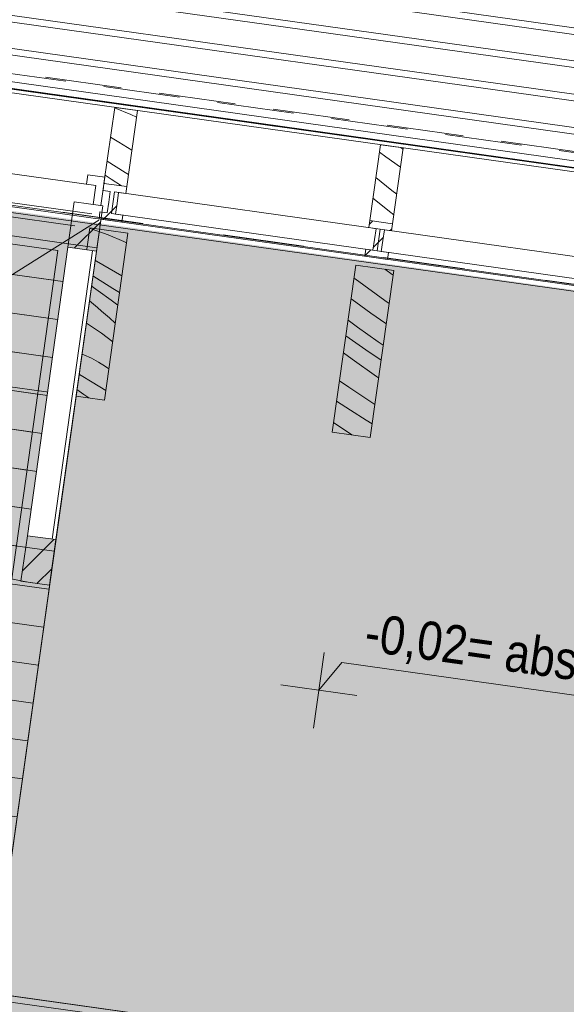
# Model space of a CAD drawing. Header units: millimetres. Extents: x 74467 to 235410, y -65 to 114857.
# Tile 19 of 256: x 90967 to 92393, y 68064 to 70634. Entities that reach past the tile are written whole.
import ezdxf
from ezdxf.enums import TextEntityAlignment as Align

# ---------------------------------------------------------------- set-up
doc = ezdxf.new("R2010")
doc.units = ezdxf.units.MM
doc.header["$MEASUREMENT"] = 0
for name, pattern in [('Katkend', [423.333333, 211.666667, -211.666667]), ('Katkend topelt', [1093.611073, 529.166651, -211.666656, 141.111112, -211.666656]), ('Katkend varjatud', [300, 200, -100]), ('Wipeout_Contour', [1000, 0, -1000])]:
    doc.linetypes.add(name, pattern=pattern)
for name, color, linetype in [('00 2D joon.AR', 7, 'Continuous'), ('00 2D välitrepistik plaanidele.AR', 7, 'Continuous'), ('00 Kunstikonkursi LÜ jaoks asendi 2D', 7, 'Continuous'), ('00 Mõõdud kõrgusmärk.AR', 7, 'Continuous'), ('00 Teljed.AR', 7, 'Continuous'), ('1235 Vahelaed.AR', 7, 'Continuous'), ('1239 Välised porirestid.AR', 7, 'Continuous'), ('1245 Klaasfassaadid.AR', 7, 'Continuous'), ('1247 Lamellid.AR', 7, 'Continuous'), ('1326 Seinapinnad.SA', 7, 'Continuous'), ('1340 Kaldejooned.AR', 7, 'Continuous'), ('1343 Porirestid siseruumides.SA', 7, 'Continuous'), ('9350 Netopind.AR', 7, 'Continuous'), ('Uks', 7, 'Continuous')]:
    doc.layers.add(name, color=color, linetype=linetype)
doc.styles.add('GENERATED_STYLE_3', font='txt')
doc.styles.add('GENERATED_STYLE_4', font='txt', dxfattribs={"width": 0.84})
pattern_1 = [(352, (92207.52, 68984.18), (13.9173, 99.0268), [])]
pattern_2 = [(45, (0, 0), (-176.7767, 176.7767), []), (45, (-35.36, 35.36), (-176.7767, 176.7767), []), (45, (-70.7, 70.7), (-176.7767, 176.7767), [])]

# ---------------------------------------------------------------- blocks, each defined once
blk = doc.blocks.new('Slab_5_1', base_point=(89651.7, 70634.9))
at = {"color": 254, "linetype": 'Wipeout_Contour', "lineweight": 0, "ltscale": 467945.426764}
blk.add_wipeout([(89651.7, 70634.9), (94593.2, 69940.5), (95019, 72970.7), (90077.6, 73665.2)], dxfattribs=at).dxf.layer = '1235 Vahelaed.AR'
at = {"layer": '1235 Vahelaed.AR', "color": 7, "linetype": 'Continuous', "lineweight": 13, "flags": 128}
blk.add_lwpolyline([(89651.7, 70634.9), (94593.2, 69940.5), (95019, 72970.7), (90077.6, 73665.2)], close=True, dxfattribs=at)
blk = doc.blocks.new('Tuulekoda_RG 101_12_1', base_point=(90006.8, 72421.5))
at = {"layer": '9350 Netopind.AR', "color": 7, "linetype": 'Continuous', "lineweight": 13, "flags": 128}
blk.add_lwpolyline([(89653.3, 70624.7), (94195.7, 69986.3), (94252.7, 70392.2), (94658.7, 70335.2), (94880.8, 71915.1), (89932.4, 72610.6)], close=True, dxfattribs=at)
blk = doc.blocks.new('Slab_250_1', base_point=(89651.7, 70635))
at = {"layer": '1343 Porirestid siseruumides.SA', "linetype": 'Continuous', "lineweight": 13, "true_color": 0xa5a6a4}
h = blk.add_hatch(dxfattribs=at)
h.set_pattern_fill('Double_1_4_0001', color=253, style=0, pattern_type=2)
h.set_pattern_definition([(352, (91821.455, 68942.665), (11.9646, 85.1323), []), (352, (91823.85, 68959.69), (11.9646, 85.1323), [])])
h.paths.add_polyline_path([(89651.7, 70635), (94197.1, 69996.1), (94252.7, 70392.2), (94648.8, 70336.6), (94874, 71938.9), (89932.6, 72633.3)])
at = {"layer": '1343 Porirestid siseruumides.SA', "color": 253, "linetype": 'Continuous', "lineweight": 13, "true_color": 0xa5a6a4, "flags": 128}
blk.add_lwpolyline([(89651.7, 70635), (94197.1, 69996.1), (94252.7, 70392.2), (94648.8, 70336.6), (94874, 71938.9), (89932.6, 72633.3)], close=True, dxfattribs=at)
blk = doc.blocks.new('Wall_538_1', base_point=(94202.6, 70035.7))
at = {"layer": '1326 Seinapinnad.SA', "color": 7, "linetype": 'Katkend varjatud', "lineweight": 13, "flags": 128}
for points in [[(94203.1, 70038.7), (89701.3, 70671.4)], [(89700.9, 70668.4), (94202.6, 70035.7)]]:
    blk.add_lwpolyline(points, dxfattribs=at)
blk = doc.blocks.new('*X2057')
at = {"layer": '1247 Lamellid.AR', "color": 7, "linetype": 'Continuous', "lineweight": 13}
for p, q in [((91156, 70087.5), (91150.4, 70089.3)), ((91197.9, 70072.9), (91156, 70087.5)), ((91238.7, 70055.6), (91197.9, 70072.9)), ((91246.1, 70051.9), (91238.7, 70055.6)), ((91167.8, 70003.7), (91140.6, 70019.9)), ((91217.2, 69974.9), (91167.8, 70003.7)), ((91150.8, 69970.2), (91135.1, 69980.3)), ((91137.8, 69951.1), (91131.6, 69955.6)), ((91171.6, 69926.5), (91137.8, 69951.1)), ((91209.9, 69933), (91150.8, 69970.2)), ((91233.9, 69965.4), (91217.2, 69974.9)), ((91205.5, 69902), (91171.6, 69926.5)), ((91227.8, 69922), (91209.9, 69933)), ((91127.2, 69916.8), (91126.2, 69917.5)), ((91138.1, 69908.5), (91127.2, 69916.8)), ((91148.9, 69900.1), (91138.1, 69908.5)), ((91159.6, 69891.5), (91148.9, 69900.1)), ((91223.2, 69889.1), (91205.5, 69902)), ((91170.3, 69882.7), (91159.6, 69891.5)), ((91180.7, 69873.8), (91170.3, 69882.7)), ((91191.1, 69864.8), (91180.7, 69873.8)), ((91144.2, 69840.8), (91117.6, 69856.4)), ((91201.4, 69855.7), (91191.1, 69864.8)), ((91216.6, 69842.2), (91201.4, 69855.7)), ((91181, 69815.9), (91144.2, 69840.8)), ((91209.8, 69793.5), (91181, 69815.9)), ((91114.8, 69767.4), (91105.6, 69770.5)), ((91134.7, 69759.4), (91114.8, 69767.4)), ((91154.2, 69750.4), (91134.7, 69759.4)), ((91173, 69740.2), (91154.2, 69750.4)), ((91156.6, 69687.8), (91098.9, 69722.8)), ((91191.3, 69729), (91173, 69740.2)), ((91199.9, 69723), (91191.3, 69729)), ((91100.8, 69680.7), (91093.7, 69685.8)), ((91134.8, 69656.3), (91100.8, 69680.7)), ((91192, 69666.7), (91156.6, 69687.8)), ((91147.6, 69647.1), (91134.8, 69656.3))]:
    blk.add_line(p, q, dxfattribs=at)
blk = doc.blocks.new('Column_99_1', base_point=(91138.9, 69648.4))
at = {"layer": '1247 Lamellid.AR', "color": 7, "linetype": 'Continuous', "lineweight": 13, "flags": 128}
blk.add_lwpolyline([(91089.4, 69655.3), (91188.4, 69641.4), (91249.7, 70077.1), (91150.6, 70091)], close=True, dxfattribs=at)
at = {"layer": '1247 Lamellid.AR', "color": 7, "lineweight": 15}
blk.add_blockref('*X2057', (0, 0), dxfattribs=at)
blk = doc.blocks.new('Beam_106_1', base_point=(88772.1, 69981))
at = {"layer": '1247 Lamellid.AR', "color": 7, "linetype": 'Katkend varjatud', "lineweight": 13, "flags": 128}
for points in [[(88833.4, 70416.7), (88772.1, 69981)], [(88833.4, 70416.7), (91150.6, 70091)], [(89892.3, 70133.3), (89874.6, 70007.5)], [(90018, 70115.6), (89892.3, 70133.3)], [(90000.4, 69989.9), (90018, 70115.6)], [(91150.6, 70091), (91089.4, 69655.3)], [(89874.6, 70007.5), (90000.4, 69989.9)], [(88772.1, 69981), (91089.4, 69655.3)]]:
    blk.add_lwpolyline(points, dxfattribs=at)
blk = doc.blocks.new('Level Dimension_6_1', base_point=(91789.2, 71573.1))
at = {"layer": '00 Mõõdud kõrgusmärk.AR', "color": 5, "linetype": 'Continuous', "lineweight": 13}
for p, q in [((91803.1, 71672.1), (91775.3, 71474.1)), ((91888.2, 71559.2), (91690.2, 71587)), ((91789.2, 71573.1), (91727.3, 70905.2)), ((91727.3, 70905.2), (94113.4, 70569.9))]:
    blk.add_line(p, q, dxfattribs=at)
at = {"layer": '00 Mõõdud kõrgusmärk.AR', "color": 5, "linetype": 'Continuous', "lineweight": 13, "flags": 128}
blk.add_lwpolyline([(91798, 70905.4), (94045.5, 70589.5), (94081.7, 70847), (91834.2, 71162.9)], close=True, dxfattribs=at)
at = {"layer": '00 Mõõdud kõrgusmärk.AR', "color": 5, "lineweight": 13, "insert": (91831.9, 70930.9), "char_height": 200, "attachment_point": 7, "rotation": 352, "style": 'GENERATED_STYLE_3'}
blk.add_mtext('\\A1;{\\pql;\\fArial|b0|i0|c0|p34;±0,00=abs +32,46}', dxfattribs=at)
blk = doc.blocks.new('Level Dimension_10_1', base_point=(91747.2, 68883.9))
at = {"layer": '00 Mõõdud kõrgusmärk.AR', "color": 5, "linetype": 'Continuous', "lineweight": 13}
for p, q in [((91733.2, 68784.8), (91761.1, 68982.9)), ((91747.2, 68883.9), (91807.8, 68956.1)), ((91807.8, 68956.1), (92837.6, 68811.4)), ((91648.1, 68897.8), (91846.2, 68870))]:
    blk.add_line(p, q, dxfattribs=at)
at = {"layer": '00 Mõõdud kõrgusmärk.AR', "color": 5, "lineweight": 13, "insert": (91860.1, 68969), "char_height": 100, "attachment_point": 7, "rotation": 352, "style": 'GENERATED_STYLE_4'}
blk.add_mtext('\\A1;{\\pql;\\fArial|b0|i0|c0|p34;-0,02= abs +32,44}', dxfattribs=at)
blk = doc.blocks.new('Slab_372_1', base_point=(88857.4, 70443.6))
at = {"layer": '1239 Välised porirestid.AR', "linetype": 'Continuous', "lineweight": 0, "true_color": 0x000000}
h = blk.add_hatch(dxfattribs=at)
h.set_pattern_fill('Roof_Tile_0001', color=178, style=0, pattern_type=2)
h.set_pattern_definition(pattern_1)
h.paths.add_polyline_path([(88857.4, 70443.6), (88572.9, 68419.7), (90895.1, 68093.3), (91179.5, 70117.3)])
at = {"layer": '1239 Välised porirestid.AR', "color": 7, "linetype": 'Continuous', "lineweight": 13, "flags": 128}
blk.add_lwpolyline([(88857.4, 70443.6), (88572.9, 68419.7), (90895.1, 68093.3), (91179.5, 70117.3)], close=True, dxfattribs=at)
blk = doc.blocks.new('Slab_373_1', base_point=(88942.5, 70330.7))
at = {"layer": '1239 Välised porirestid.AR', "linetype": 'Continuous', "lineweight": 0, "true_color": 0x000000}
h = blk.add_hatch(dxfattribs=at)
h.set_pattern_fill('Roof_Tile_0001', color=178, style=0, pattern_type=2)
h.set_pattern_definition(pattern_1)
h.paths.add_polyline_path([(88942.5, 70330.7), (88692, 68548.2), (90816.1, 68249.7), (91066.6, 70032.2)])
at = {"layer": '1239 Välised porirestid.AR', "color": 7, "linetype": 'Continuous', "lineweight": 13, "flags": 128}
blk.add_lwpolyline([(88942.5, 70330.7), (88692, 68548.2), (90816.1, 68249.7), (91066.6, 70032.2)], close=True, dxfattribs=at)
blk = doc.blocks.new('Slab_374_1', base_point=(88857.4, 70443.6))
at = {"layer": '1239 Välised porirestid.AR', "linetype": 'Continuous', "lineweight": 0, "true_color": 0x000000}
h = blk.add_hatch(dxfattribs=at)
h.set_pattern_fill('Roof_Tile_0001', color=178, style=0, pattern_type=2)
h.set_pattern_definition(pattern_1)
h.paths.add_polyline_path([(88857.4, 70443.6), (88574.9, 68433.4), (90897, 68107), (91179.5, 70117.3)])
at = {"layer": '1239 Välised porirestid.AR', "color": 7, "linetype": 'Continuous', "lineweight": 13, "flags": 128}
blk.add_lwpolyline([(88857.4, 70443.6), (88574.9, 68433.4), (90897, 68107), (91179.5, 70117.3)], close=True, dxfattribs=at)
blk = doc.blocks.new('*X3434')
at = {"layer": '1245 Klaasfassaadid.AR', "color": 7, "linetype": 'Continuous', "lineweight": 13}
for p, q in [((91214.8, 70403.8), (91257.3, 70386.5)), ((91257.3, 70386.5), (91272, 70379.7)), ((91226, 70314.5), (91204.1, 70328)), ((91248.7, 70300.6), (91226, 70314.5)), ((91259.9, 70293.9), (91248.7, 70300.6)), ((91242.5, 70235.4), (91195.3, 70265.2)), ((91251, 70230.2), (91242.5, 70235.4)), ((91188.2, 70207.2), (91187.2, 70207.8)), ((91188.8, 70206.9), (91188.2, 70207.2)), ((91205.9, 70218.4), (91190.2, 70228.8)), ((91233.1, 70200.7), (91205.9, 70218.4))]:
    blk.add_line(p, q, dxfattribs=at)
blk = doc.blocks.new('*X3437')
at = {"layer": '1245 Klaasfassaadid.AR', "color": 7, "linetype": 'Continuous', "lineweight": 13}
for p, q in [((91922.5, 70276), (91905.4, 70288.2)), ((91967.1, 70295.7), (91961, 70300.3)), ((91960.5, 70248.9), (91922.5, 70276)), ((91938.2, 70188.4), (91896.1, 70222.1)), ((91950.6, 70178.9), (91938.2, 70188.4)), ((91908.8, 70151.8), (91888.5, 70168.1)), ((91931.5, 70133.7), (91908.8, 70151.8)), ((91943, 70124.7), (91931.5, 70133.7))]:
    blk.add_line(p, q, dxfattribs=at)
blk = doc.blocks.new('Curtain Wall_20_1')
at = {"layer": '1245 Klaasfassaadid.AR', "linetype": 'Continuous', "lineweight": 0, "true_color": 0x000000}
h = blk.add_hatch(dxfattribs=at)
h.set_pattern_fill('Alumiinium_0001', color=178, style=0, pattern_type=2)
h.set_pattern_definition(pattern_2)
h.paths.add_polyline_path([(91221.2, 70154.9), (91225.2, 70183.1), (91244, 70180.5), (91246.6, 70198.8), (91187.1, 70207.1), (91184.6, 70188.8), (91203.4, 70186.2), (91199.4, 70157.9)])
h = blk.add_hatch(dxfattribs=at)
h.set_pattern_fill('Alumiinium_0001', color=178, style=0, pattern_type=2)
h.set_pattern_definition(pattern_2)
h.paths.add_polyline_path([(91216.2, 70119.1), (91217.2, 70126.7), (91221.2, 70154.9), (91199.4, 70157.9), (91195.4, 70129.7), (91194.4, 70122.2)])
h = blk.add_hatch(dxfattribs=at)
h.set_pattern_fill('Alumiinium_0001', color=178, style=0, pattern_type=2)
h.set_pattern_definition(pattern_2)
h.paths.add_polyline_path([(91877.7, 70091.4), (91896.6, 70088.7), (91892.6, 70060.5), (91914.4, 70057.5), (91918.3, 70085.7), (91937.2, 70083), (91939.7, 70101.4), (91880.3, 70109.7)])
h = blk.add_hatch(dxfattribs=at)
h.set_pattern_fill('Alumiinium_0001', color=178, style=0, pattern_type=2)
h.set_pattern_definition(pattern_2)
h.paths.add_polyline_path([(91887.6, 70024.8), (91909.4, 70021.7), (91910.4, 70029.2), (91914.4, 70057.5), (91892.6, 70060.5), (91888.6, 70032.3)])
h = blk.add_hatch(dxfattribs=at)
h.set_pattern_fill('Alumiinium_0001', color=178, style=0, pattern_type=2)
h.set_pattern_definition(pattern_2)
h.paths.add_polyline_path([(91867.2, 70016.6), (91926.7, 70008.3), (91929.2, 70026.6), (91910.4, 70029.2), (91909.4, 70021.7), (91887.6, 70024.8), (91888.6, 70032.3), (91869.8, 70034.9)])
at = {"layer": '1245 Klaasfassaadid.AR', "color": 7, "linetype": 'Continuous', "lineweight": 13}
for p, q in [((91215, 70405.2), (91274.4, 70396.8)), ((91908.2, 70307.8), (91967.6, 70299.4)), ((91187.1, 70207.1), (91246.6, 70198.8)), ((91184.6, 70188.8), (91203.4, 70186.2)), ((91225.2, 70183.1), (91244, 70180.5)), ((91174.1, 70114.1), (91233.5, 70105.7)), ((91217.2, 70126.7), (91236.1, 70124.1)), ((91236.1, 70124.1), (91233.5, 70105.7)), ((91880.3, 70109.7), (91939.7, 70101.4)), ((91877.7, 70091.4), (91896.6, 70088.7)), ((91918.3, 70085.7), (91937.2, 70083)), ((91869.8, 70034.9), (91867.2, 70016.6)), ((91869.8, 70034.9), (91888.6, 70032.3)), ((91910.4, 70029.2), (91929.2, 70026.6)), ((91867.2, 70016.6), (91926.7, 70008.3)), ((91929.2, 70026.6), (91926.7, 70008.3))]:
    blk.add_line(p, q, dxfattribs=at)
at = {"layer": '1245 Klaasfassaadid.AR', "color": 7, "linetype": 'Continuous', "lineweight": 13, "flags": 128}
for points in [[(91215, 70405.2), (91187.1, 70207.1), (91184.6, 70188.8)], [(91274.4, 70396.8), (91246.6, 70198.8), (91244, 70180.5)], [(91908.2, 70307.8), (91880.3, 70109.7), (91877.7, 70091.4)], [(91967.6, 70299.4), (91939.7, 70101.4), (91937.2, 70083)], [(91203.4, 70186.2), (91199.4, 70157.9), (91195.4, 70129.7)], [(91225.2, 70183.1), (91221.2, 70154.9), (91217.2, 70126.7)], [(91896.6, 70088.7), (91892.6, 70060.5), (91888.6, 70032.3)], [(91918.3, 70085.7), (91914.4, 70057.5), (91910.4, 70029.2)]]:
    blk.add_lwpolyline(points, dxfattribs=at)
for points in [[(91899.5, 70030.8), (91907.5, 70087.2), (91214.3, 70184.6), (91206.3, 70128.2)], [(92592.7, 69933.3), (92600.6, 69989.8), (91907.5, 70087.2), (91899.5, 70030.8)]]:
    blk.add_lwpolyline(points, close=True, dxfattribs=at)
at = {"layer": '1245 Klaasfassaadid.AR', "linetype": 'Continuous', "lineweight": 0}
for name in ['*X3434', '*X3437']:
    blk.add_blockref(name, (0, 0), dxfattribs=at)
at = {"color": 254, "linetype": 'Wipeout_Contour', "lineweight": 0, "ltscale": 458000.365561}
blk.add_wipeout([(91155.7, 70127.2), (91166.2, 70201.5), (89641.1, 70415.8), (89630.7, 70341.6)], dxfattribs=at).dxf.layer = 'Uks'
at = {"color": 254, "linetype": 'Wipeout_Contour', "lineweight": 0, "ltscale": 458649.351613}
blk.add_wipeout([(91093, 70040.1), (90987.2, 69287.5), (91061.5, 69277.1), (91167.2, 70029.7)], dxfattribs=at).dxf.layer = 'Uks'
at = {"layer": '1245 Klaasfassaadid.AR', "linetype": 'Continuous', "lineweight": 0, "true_color": 0x000000}
h = blk.add_hatch(dxfattribs=at)
h.set_pattern_fill('Alumiinium_0001', color=178, style=0, pattern_type=2)
h.set_pattern_definition(pattern_2)
h.paths.add_polyline_path([(91233.5, 70105.7), (91236.1, 70124.1), (91217.2, 70126.7), (91216.2, 70119.1), (91194.4, 70122.2), (91195.4, 70129.7), (91176.6, 70132.3), (91174.1, 70114.1)])
at = {"layer": 'Uks', "linetype": 'Continuous', "lineweight": 0, "true_color": 0x000000}
h = blk.add_hatch(dxfattribs=at)
h.set_pattern_fill('Alumiinium_0001', color=178, style=0, pattern_type=2)
h.set_pattern_definition(pattern_2)
h.paths.add_polyline_path([(91189.4, 70223.5), (91144.9, 70229.7), (91141.4, 70205), (91166.2, 70201.5), (91159.2, 70152), (91179, 70149.2)])
h = blk.add_hatch(dxfattribs=at)
h.set_pattern_fill('Alumiinium_0001', color=178, style=0, pattern_type=2)
h.set_pattern_definition(pattern_2)
h.paths.add_polyline_path([(91109.7, 70158.9), (91093, 70040.1), (91167.2, 70029.7), (91183.9, 70148.5)])
h = blk.add_hatch(dxfattribs=at)
h.set_pattern_fill('Alumiinium_0001', color=178, style=0, pattern_type=2)
h.set_pattern_definition(pattern_2)
h.paths.add_polyline_path([(90987.2, 69287.5), (90970.5, 69168.7), (91044.8, 69158.2), (91061.5, 69277.1)])
at = {"layer": '1245 Klaasfassaadid.AR', "color": 7, "linetype": 'Continuous', "lineweight": 13}
for q in [(91174.1, 70114.1), (91195.4, 70129.7)]:
    blk.add_line((91176.6, 70132.3), q, dxfattribs=at)
at = {"layer": 'Uks', "color": 7, "linetype": 'Continuous', "lineweight": 13}
for p, q in [((91166.2, 70201.5), (89641.1, 70415.8)), ((89630.7, 70341.6), (91155.7, 70127.2))]:
    blk.add_line(p, q, dxfattribs=at)
at = {"layer": 'Uks', "color": 7, "linetype": 'Continuous', "lineweight": 15}
for p, q in [((91093, 70040.1), (90987.2, 69287.5)), ((91157.3, 70031.1), (91051.6, 69278.5)), ((91167.2, 70029.7), (91061.5, 69277.1))]:
    blk.add_line(p, q, dxfattribs=at)
at = {"layer": 'Uks', "color": 7, "linetype": 'Continuous', "lineweight": 15, "flags": 128}
for points in [[(91189.4, 70223.5), (91144.9, 70229.7), (91141.4, 70205), (91166.2, 70201.5), (91159.2, 70152), (91179, 70149.2)], [(91109.7, 70158.9), (91093, 70040.1), (91167.2, 70029.7), (91183.9, 70148.5)], [(91093, 70040.1), (90987.2, 69287.5), (91061.5, 69277.1), (91167.2, 70029.7)], [(90987.2, 69287.5), (90970.5, 69168.7), (91044.8, 69158.2), (91061.5, 69277.1)]]:
    blk.add_lwpolyline(points, close=True, dxfattribs=at)
at = {"layer": 'Uks', "color": 7, "linetype": 'Continuous', "lineweight": 13}
blk.add_arc((91159.2, 70152), 1000, 171.9992, 263.4313, dxfattribs=at)
blk = doc.blocks.new('*X3604')
at = {"layer": '1247 Lamellid.AR', "color": 7, "linetype": 'Continuous', "lineweight": 13}
for p, q in [((91941.1, 69967.4), (91919.2, 69983)), ((91841.8, 69957.9), (91839.1, 69960)), ((91919.2, 69901.7), (91841.8, 69957.9)), ((91843.7, 69896.9), (91831.5, 69906)), ((91930.8, 69893.8), (91919.2, 69901.7)), ((91882.8, 69868.6), (91843.7, 69896.9)), ((91848.1, 69832), (91823.6, 69849.9)), ((91922.4, 69840.9), (91882.8, 69868.6)), ((91902, 69793.8), (91848.1, 69832)), ((91923.3, 69840.4), (91922.4, 69840.9)), ((91870.3, 69772.9), (91817.9, 69809.3)), ((91910, 69746), (91870.3, 69772.9)), ((91915.4, 69784.5), (91902, 69793.8)), ((91834, 69748.5), (91811.6, 69764.5)), ((91898.2, 69702.9), (91834, 69748.5)), ((91903.4, 69699.2), (91898.2, 69702.9)), ((91825.5, 69674.9), (91801.4, 69691.6)), ((91893.7, 69630.1), (91825.5, 69674.9)), ((91830.3, 69614.9), (91793.9, 69638.8)), ((91871.1, 69589), (91830.3, 69614.9)), ((91833.4, 69550.8), (91786, 69582.5)), ((91886.6, 69579.5), (91871.1, 69589))]:
    blk.add_line(p, q, dxfattribs=at)
blk = doc.blocks.new('Column_290_1', base_point=(91832.1, 69550.9))
at = {"layer": '1247 Lamellid.AR', "color": 7, "linetype": 'Continuous', "lineweight": 13, "flags": 128}
blk.add_lwpolyline([(91782.6, 69557.9), (91881.6, 69544), (91942.8, 69979.7), (91843.8, 69993.6)], close=True, dxfattribs=at)
at = {"layer": '1247 Lamellid.AR', "color": 7, "lineweight": 15}
blk.add_blockref('*X3604', (0, 0), dxfattribs=at)
blk = doc.blocks.new('Standard grid marker_17')
at = {"layer": '00 Teljed.AR', "color": 252, "linetype": 'Katkend topelt', "lineweight": 13, "true_color": 0x8c8d8c}
blk.add_line((2575.2, 0), (19930.5, 0), dxfattribs=at)
at = {"layer": '00 Teljed.AR', "color": 252, "lineweight": 13, "true_color": 0x8c8d8c, "style": 'GENERATED_STYLE_3'}
for tag, p in [('AC_MarkerText_1_0', (-179.7, -190)), ('AC_MarkerText_1_1', (22726, -190))]:
    blk.add_attdef(tag, text='', height=200, rotation=188, dxfattribs=at).set_placement(p, align=Align.TOP_CENTER)

msp = doc.modelspace()

# ---------------------------------------------------------------- linework, layer by layer
at = {"layer": '00 2D välitrepistik plaanidele.AR', "color": 7, "linetype": 'Continuous', "lineweight": 13, "flags": 128}
for points in [[(93432.2, 66370.6), (97576.7, 69218.2), (91179.4, 70116.5), (90895.1, 68093.3), (92391.2, 67883)], [(81023.5, 60059.1), (80504.4, 69553.6), (92391.2, 67883)]]:
    msp.add_lwpolyline(points, close=True, dxfattribs=at)
at = {"layer": '00 Kunstikonkursi LÜ jaoks asendi 2D', "color": 7, "linetype": 'Continuous', "lineweight": 15, "flags": 128}
msp.add_lwpolyline([(79215.2, 60291.7), (80509.3, 69531.4), (92385, 67868.1), (81021, 60038.8)], close=True, dxfattribs=at)
msp.add_lwpolyline([(79215.2, 60291.7), (80509.3, 69531.4), (92385, 67868.1), (81021, 60038.8)], close=True, dxfattribs=at)

# ---------------------------------------------------------------- block references
at = {"layer": '00 Mõõdud kõrgusmärk.AR', "color": 5, "lineweight": 13}
msp.add_blockref('Level Dimension_10_1', (91747.2, 68883.9), dxfattribs=at)

# ---------------------------------------------------------------- next in the draw order: block references
at = {"layer": '1235 Vahelaed.AR', "color": 7, "linetype": 'Continuous', "lineweight": 13}
msp.add_blockref('Slab_5_1', (89651.7, 70634.9), dxfattribs=at)

# ---------------------------------------------------------------- next in the draw order: hatches: boundary and pattern name
at = {"layer": '00 Kunstikonkursi LÜ jaoks asendi 2D', "linetype": 'Continuous', "lineweight": 0, "true_color": 0x161513}
msp.add_hatch(color=168, dxfattribs=at).paths.add_polyline_path([(78643.2, 56207.4), (97573.7, 69203.1), (100257, 88361.1), (121836.4, 85338.7), (119894.5, 71474), (121631.9, 71230), (123957.8, 87832), (97910.8, 91471.6), (94845.4, 69585.2), (80740.1, 71575.3)])

# ---------------------------------------------------------------- next in the draw order: linework, layer by layer
at = {"layer": '00 2D joon.AR', "color": 7, "linetype": 'Katkend', "lineweight": 13}
msp.add_lwpolyline([(80786.7, 71577.9), (78643.2, 56207.4), (97576.7, 69218.2)], close=True, dxfattribs=at)
at = {"layer": '00 Kunstikonkursi LÜ jaoks asendi 2D', "color": 7, "linetype": 'Continuous', "lineweight": 13, "flags": 128}
msp.add_lwpolyline([(85212.3, 103505.9), (80740.1, 71575.3), (94839, 69600.8), (97910.8, 91471.6), (123957.8, 87832), (121631.9, 71230), (139853.7, 71250.7), (139838.5, 103531.6)], close=True, dxfattribs=at)
at = {"layer": '00 Kunstikonkursi LÜ jaoks asendi 2D', "color": 7, "linetype": 'Continuous', "lineweight": 15, "flags": 128}
msp.add_lwpolyline([(80792.5, 71553.5), (80509.3, 69531.4), (92385, 67868.1), (93409.6, 66380.9), (97573.7, 69203.1)], close=True, dxfattribs=at)
at = {"layer": '1340 Kaldejooned.AR', "color": 252, "linetype": 'Continuous', "lineweight": 13, "true_color": 0x8c8d8c}
msp.add_line((91173.6, 70111), (89946.9, 69340.3), dxfattribs=at)
at = {"layer": '9350 Netopind.AR', "color": 161, "linetype": 'Continuous', "lineweight": 0, "true_color": 0x8f92da, "flags": 128}
msp.add_lwpolyline([(89653.3, 70624.7), (94195.7, 69986.3), (94252.7, 70392.2), (94658.7, 70335.2), (94880.8, 71915.1), (89932.4, 72610.6)], close=True, dxfattribs=at)

# ---------------------------------------------------------------- next in the draw order: block references
at = {"layer": '00 Mõõdud kõrgusmärk.AR', "color": 5, "lineweight": 13}
msp.add_blockref('Level Dimension_6_1', (91789.2, 71573.1), dxfattribs=at)
at = {"layer": '1239 Välised porirestid.AR', "color": 7, "linetype": 'Continuous', "lineweight": 13}
for name, p in [('Slab_372_1', (88857.4, 70443.6)), ('Slab_374_1', (88857.4, 70443.6)), ('Slab_373_1', (88942.5, 70330.7))]:
    msp.add_blockref(name, p, dxfattribs=at)
at = {"layer": '1247 Lamellid.AR', "color": 7, "lineweight": 13}
msp.add_blockref('Beam_106_1', (88772.1, 69981), dxfattribs=at)
at = {"layer": '1247 Lamellid.AR', "color": 7, "lineweight": 15}
msp.add_blockref('Column_99_1', (91138.9, 69648.4), dxfattribs=at)
at = {"layer": '1326 Seinapinnad.SA', "color": 7, "lineweight": 15}
msp.add_blockref('Wall_538_1', (94202.6, 70035.7), dxfattribs=at)
at = {"layer": '1343 Porirestid siseruumides.SA', "color": 253, "linetype": 'Continuous', "lineweight": 13, "true_color": 0xa5a6a4}
msp.add_blockref('Slab_250_1', (89651.7, 70635), dxfattribs=at)
at = {"layer": '9350 Netopind.AR', "color": 7, "linetype": 'Continuous', "lineweight": 13}
msp.add_blockref('Tuulekoda_RG 101_12_1', (90006.8, 72421.5), dxfattribs=at)

# ---------------------------------------------------------------- next in the draw order: block references
at = {"layer": '1245 Klaasfassaadid.AR', "linetype": 'Continuous', "lineweight": 0}
msp.add_blockref('Curtain Wall_20_1', (0, 0), dxfattribs=at)

# ---------------------------------------------------------------- next in the draw order: block references
at = {"layer": '00 Teljed.AR', "color": 7, "linetype": 'Continuous', "lineweight": 13, "zscale": 1000, "rotation": 172.0000000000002}
msp.add_blockref('Standard grid marker_17', (99253.1, 69285.5), dxfattribs=at)
at = {"layer": '1247 Lamellid.AR', "color": 7, "lineweight": 15}
msp.add_blockref('Column_290_1', (91832.1, 69550.9), dxfattribs=at)

doc.saveas('drawing.dxf')
